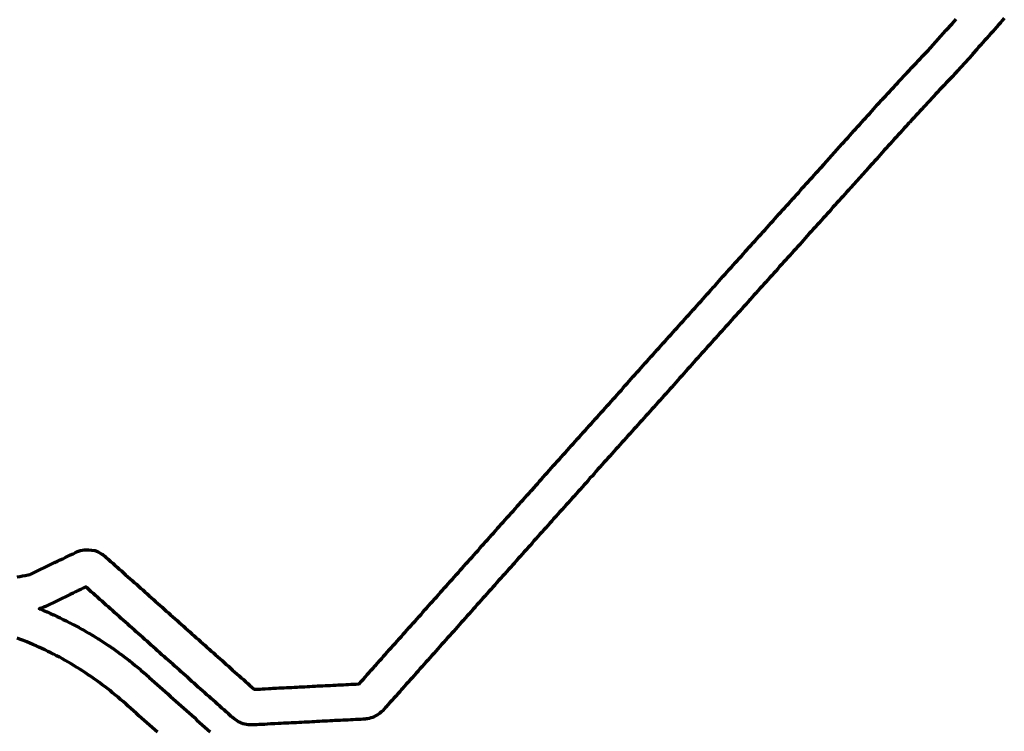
# Model space of a CAD drawing. Header units: metres. Extents: x 98902 to 136161, y 449037 to 499677.
# Tile 23 of 200: x 104907 to 106571, y 482111 to 483314. Entities that reach past the tile are written whole.
import ezdxf

# ---------------------------------------------------------------- set-up
doc = ezdxf.new("R2010")
doc.units = ezdxf.units.M
doc.layers.add('B-WE-OG-INFO_EIS VOORZORGSMAATREGEL-GV', color=7, linetype='Continuous', lineweight=70, true_color=0xfa194b)

msp = doc.modelspace()

# ---------------------------------------------------------------- linework, layer by layer
at = {"layer": 'B-WE-OG-INFO_EIS VOORZORGSMAATREGEL-GV', "flags": 128}
for points in [[(104903.2, 482372.2), (104907.7, 482372.9), (104912.1, 482373.6), (104916.7, 482374.5), (104921.5, 482375.4), (104921.5, 482375.4), (104924.3, 482375.9), (104924.9, 482376.1), (104966.4, 482396.2), (104971.3, 482398.6), (104975.7, 482400.7), (104975.7, 482400.7), (104980.1, 482402.8), (104984.4, 482404.9), (104988.8, 482407), (104993.1, 482409.1), (104993.1, 482409.1), (104997.5, 482411.2), (105001.9, 482413.3), (105001.9, 482413.3), (105004.9, 482414.8), (105010.4, 482416.8), (105016.2, 482417.7), (105017.7, 482417.8), (105018.2, 482417.8), (105018.6, 482417.9), (105023.4, 482418), (105028.7, 482417.1), (105034.1, 482416.4), (105038.7, 482414.8), (105046.3, 482410.5), (105047.6, 482409.8), (105051.8, 482406.5), (105052.3, 482405.9), (105053, 482405.5), (105057, 482401.8), (105061.1, 482398.2), (105064.7, 482395), (105068.3, 482391.8), (105072, 482388.5), (105072, 482388.5), (105075.6, 482385.3), (105079.2, 482382.1), (105082.8, 482378.9), (105086.4, 482375.7), (105090, 482372.4), (105093.7, 482369.2), (105097.3, 482366), (105100.9, 482362.8), (105104.5, 482359.5), (105108.1, 482356.3), (105108.1, 482356.3), (105111.7, 482353.1), (105115.4, 482349.9), (105119, 482346.7), (105122.6, 482343.4), (105126.2, 482340.2), (105129.8, 482337), (105133.4, 482333.8), (105137.1, 482330.5), (105140.7, 482327.3), (105140.7, 482327.3), (105144.3, 482324.1), (105147.9, 482320.9), (105151.5, 482317.7), (105151.5, 482317.7), (105155.1, 482314.4), (105158.8, 482311.2), (105162.4, 482308), (105166, 482304.8), (105166, 482304.8), (105169.6, 482301.5), (105173.2, 482298.3), (105176.8, 482295.1), (105176.8, 482295.1), (105180.4, 482291.9), (105184.1, 482288.7), (105184.1, 482288.7), (105187.7, 482285.4), (105191.3, 482282.2), (105191.3, 482282.2), (105194.9, 482279), (105194.9, 482279), (105198.5, 482275.8), (105202.1, 482272.6), (105202.1, 482272.6), (105205.8, 482269.3), (105209.4, 482266.1), (105209.4, 482266.1), (105213, 482262.9), (105216.6, 482259.7), (105220.2, 482256.4), (105220.2, 482256.4), (105223.8, 482253.2), (105227.5, 482250), (105231.1, 482246.8), (105234.7, 482243.6), (105238.3, 482240.3), (105241.9, 482237.1), (105245.5, 482233.9), (105245.5, 482233.9), (105249.2, 482230.7), (105252.8, 482227.4), (105256.4, 482224.2), (105260, 482221), (105263.6, 482217.8), (105267.2, 482214.6), (105270.9, 482211.3), (105274.5, 482208.1), (105278.1, 482204.9), (105278.1, 482204.9), (105281.7, 482201.7), (105285.3, 482198.4), (105288.9, 482195.2), (105288.9, 482195.2), (105292.6, 482192), (105296.2, 482188.8), (105299.8, 482185.6), (105303.4, 482182.3), (105303.4, 482182.3), (105303.4, 482182.3), (105303.6, 482182.1), (105304.8, 482182.2), (105309.1, 482182.4), (105313.5, 482182.6), (105317.8, 482182.9), (105322.2, 482183.1), (105322.2, 482183.1), (105328, 482183.4), (105331.6, 482183.6), (105335.1, 482183.8), (105335.1, 482183.8), (105335.1, 482183.8), (105341.2, 482184.1), (105341.2, 482184.1), (105341.2, 482184.1), (105345.5, 482184.3), (105345.5, 482184.3), (105345.5, 482184.3), (105349.9, 482184.5), (105354.2, 482184.7), (105354.2, 482184.7), (105358.6, 482185), (105358.6, 482185), (105358.6, 482185), (105362.9, 482185.2), (105367.3, 482185.4), (105367.3, 482185.4), (105371.6, 482185.6), (105376, 482185.9), (105376, 482185.9), (105380.3, 482186.1), (105380.3, 482186.1), (105380.3, 482186.1), (105384.7, 482186.3), (105389.1, 482186.5), (105389.1, 482186.5), (105393.4, 482186.8), (105397.8, 482187), (105397.8, 482187), (105402.1, 482187.2), (105402.1, 482187.2), (105402.1, 482187.2), (105406.5, 482187.4), (105410.8, 482187.7), (105410.8, 482187.7), (105415.2, 482187.9), (105419.5, 482188.1), (105419.5, 482188.1), (105423.9, 482188.3), (105423.9, 482188.3), (105423.9, 482188.3), (105428.2, 482188.6), (105432.6, 482188.8), (105432.6, 482188.8), (105436.9, 482189), (105441.3, 482189.2), (105445.6, 482189.5), (105445.6, 482189.5), (105450, 482189.7), (105454.4, 482189.9), (105454.4, 482189.9), (105458.7, 482190.1), (105463.1, 482190.4), (105467.4, 482190.6), (105467.4, 482190.6), (105471.8, 482190.8), (105476.1, 482191), (105476.1, 482191), (105480.5, 482191.3), (105480.8, 482191.3), (105480.8, 482191.3), (105480.9, 482191.4), (105481.3, 482191.7), (105481.5, 482192.1), (105484.8, 482195.8), (105484.8, 482195.8), (105488.1, 482199.5), (105488.1, 482199.5), (105491.4, 482203.2), (105494.7, 482206.9), (105498, 482210.6), (105501.3, 482214.3), (105501.3, 482214.3), (105504.6, 482218), (105504.6, 482218), (105507.9, 482221.7), (105507.9, 482221.7), (105509, 482223), (105512.4, 482226.7), (105512.4, 482226.7), (105512.4, 482226.7), (105515.7, 482230.5), (105519, 482234.2), (105522.3, 482237.9), (105522.3, 482237.9), (105525.6, 482241.6), (105525.7, 482241.6), (105529, 482245.4), (105529, 482245.4), (105532.3, 482249.1), (105532.3, 482249.1), (105535.6, 482252.8), (105538.9, 482256.5), (105542.2, 482260.3), (105542.2, 482260.3), (105542.2, 482260.3), (105545.6, 482264), (105548.9, 482267.7), (105548.9, 482267.7), (105552.2, 482271.5), (105555.5, 482275.2), (105558.9, 482278.9), (105558.9, 482278.9), (105562.2, 482282.6), (105565.5, 482286.4), (105565.5, 482286.4), (105568.8, 482290.1), (105572.1, 482293.8), (105572.1, 482293.8), (105575.5, 482297.5), (105578.8, 482301.3), (105578.8, 482301.3), (105582.1, 482305), (105582.1, 482305), (105585.4, 482308.7), (105585.4, 482308.7), (105588.7, 482312.4), (105588.7, 482312.5), (105592.1, 482316.2), (105592.1, 482316.2), (105595.4, 482319.9), (105598.7, 482323.6), (105602, 482327.4), (105602, 482327.4), (105605.3, 482331.1), (105608.7, 482334.8), (105612, 482338.5), (105615.3, 482342.3), (105618.6, 482346), (105621.9, 482349.7), (105621.9, 482349.7), (105621.9, 482349.7), (105625.3, 482353.4), (105628.6, 482357.2), (105631.9, 482360.9), (105631.9, 482360.9), (105635.2, 482364.6), (105638.5, 482368.4), (105641.9, 482372.1), (105645.2, 482375.8), (105645.2, 482375.8), (105648.5, 482379.5), (105651.8, 482383.3), (105655.1, 482387), (105658.5, 482390.7), (105661.8, 482394.4), (105665.1, 482398.2), (105668.4, 482401.9), (105671.7, 482405.6), (105675.1, 482409.3), (105678.4, 482413.1), (105678.4, 482413.1), (105681.7, 482416.8), (105681.7, 482416.8), (105685, 482420.5), (105688.3, 482424.3), (105688.4, 482424.3), (105691.7, 482428), (105691.7, 482428), (105695, 482431.7), (105698.3, 482435.4), (105698.3, 482435.4), (105701.6, 482439.2), (105704.9, 482442.9), (105708.3, 482446.6), (105708.3, 482446.6), (105711.6, 482450.3), (105714.9, 482454.1), (105714.9, 482454.1), (105718.2, 482457.8), (105721.5, 482461.5), (105721.6, 482461.5), (105724.9, 482465.2), (105724.9, 482465.2), (105728.2, 482469), (105728.2, 482469), (105731.5, 482472.7), (105731.5, 482472.7), (105734.8, 482476.4), (105734.8, 482476.4), (105738.2, 482480.2), (105741.5, 482483.9), (105744.8, 482487.6), (105748.1, 482491.3), (105751.4, 482495.1), (105754.8, 482498.8), (105758.1, 482502.5), (105758.1, 482502.5), (105761.4, 482506.2), (105761.4, 482506.2), (105761.4, 482506.2), (105764.7, 482510), (105764.7, 482510), (105768, 482513.7), (105768, 482513.7), (105771.4, 482517.4), (105771.4, 482517.4), (105774.7, 482521.1), (105774.7, 482521.2), (105778, 482524.9), (105778, 482524.9), (105778, 482524.9), (105779.1, 482526.1), (105779.1, 482526.1), (105779.1, 482526.1), (105782.5, 482529.9), (105785.8, 482533.6), (105789.2, 482537.4), (105792.6, 482541.2), (105792.6, 482541.2), (105795.9, 482544.9), (105795.9, 482544.9), (105799.3, 482548.7), (105799.3, 482548.7), (105802.7, 482552.4), (105806, 482556.2), (105809.4, 482560), (105809.4, 482560), (105812.8, 482563.7), (105812.8, 482563.7), (105816.1, 482567.5), (105816.1, 482567.5), (105819.5, 482571.2), (105819.5, 482571.2), (105822.9, 482575), (105826.2, 482578.8), (105826.3, 482578.8), (105829.6, 482582.5), (105833, 482586.3), (105833, 482586.3), (105836.3, 482590), (105836.3, 482590), (105839.7, 482593.8), (105839.7, 482593.8), (105843.1, 482597.6), (105843.1, 482597.6), (105846.4, 482601.3), (105849.8, 482605.1), (105849.8, 482605.1), (105853.2, 482608.8), (105856.5, 482612.6), (105856.5, 482612.6), (105859.9, 482616.4), (105859.9, 482616.4), (105863.3, 482620.1), (105866.6, 482623.9), (105866.6, 482623.9), (105870, 482627.6), (105873.4, 482631.4), (105873.4, 482631.4), (105876.7, 482635.2), (105880.1, 482638.9), (105880.1, 482638.9), (105883.5, 482642.7), (105886.8, 482646.4), (105890.2, 482650.2), (105890.2, 482650.2), (105893.6, 482654), (105896.9, 482657.7), (105900.3, 482661.5), (105900.3, 482661.5), (105903.7, 482665.2), (105903.7, 482665.2), (105907, 482669), (105907, 482669), (105910.4, 482672.8), (105913.8, 482676.5), (105913.8, 482676.5), (105917.1, 482680.3), (105920.5, 482684), (105923.9, 482687.8), (105923.9, 482687.8), (105927.2, 482691.6), (105927.2, 482691.6), (105927.2, 482691.6), (105930.6, 482695.3), (105930.6, 482695.3), (105934, 482699.1), (105937.3, 482702.8), (105940.7, 482706.6), (105944.1, 482710.4), (105944.1, 482710.4), (105947.4, 482714.1), (105947.4, 482714.1), (105950.8, 482717.9), (105954.2, 482721.6), (105954.2, 482721.6), (105957.5, 482725.4), (105960.9, 482729.2), (105964.3, 482732.9), (105964.3, 482732.9), (105967.6, 482736.7), (105967.6, 482736.7), (105971, 482740.4), (105971, 482740.4), (105974.4, 482744.2), (105977.7, 482748), (105981.1, 482751.7), (105984.5, 482755.5), (105987.8, 482759.2), (105987.8, 482759.2), (105991.2, 482763), (105991.2, 482763), (105994.6, 482766.8), (105997.9, 482770.5), (106001.3, 482774.3), (106004.7, 482778), (106004.7, 482778), (106008, 482781.8), (106008, 482781.8), (106011.4, 482785.6), (106014.8, 482789.3), (106018.1, 482793.1), (106021.5, 482796.8), (106024.9, 482800.6), (106028.2, 482804.4), (106028.2, 482804.4), (106031.6, 482808.1), (106031.6, 482808.1), (106035, 482811.9), (106038.3, 482815.6), (106041.7, 482819.4), (106041.7, 482819.4), (106041.7, 482819.4), (106045.1, 482823.2), (106045.1, 482823.2), (106048.4, 482826.9), (106051.8, 482830.7), (106055.2, 482834.4), (106058.5, 482838.2), (106061.9, 482842), (106061.9, 482842), (106065.3, 482845.7), (106065.3, 482845.7), (106065.3, 482845.7), (106068.6, 482849.5), (106072, 482853.2), (106072, 482853.2), (106075.4, 482857), (106075.4, 482857), (106078.7, 482860.8), (106082.1, 482864.5), (106085.5, 482868.3), (106085.5, 482868.3), (106088.8, 482872), (106088.8, 482872), (106092.2, 482875.8), (106092.2, 482875.8), (106092.2, 482875.8), (106095.6, 482879.6), (106095.6, 482879.6), (106095.6, 482879.6), (106096.6, 482880.7), (106096.6, 482880.7), (106096.6, 482880.7), (106100, 482884.4), (106100, 482884.4), (106103.3, 482888.1), (106106.6, 482891.9), (106110, 482895.6), (106110, 482895.6), (106113.3, 482899.3), (106113.3, 482899.3), (106116.6, 482903), (106116.7, 482903), (106120, 482906.7), (106120, 482906.7), (106123.3, 482910.4), (106126.7, 482914.1), (106130, 482917.8), (106133.3, 482921.6), (106136.7, 482925.3), (106136.7, 482925.3), (106140, 482929), (106143.4, 482932.7), (106146.7, 482936.4), (106146.7, 482936.4), (106146.7, 482936.4), (106150, 482940.1), (106153.4, 482943.8), (106156.7, 482947.5), (106156.7, 482947.5), (106160, 482951.2), (106163.4, 482955), (106166.7, 482958.7), (106166.7, 482958.7), (106170.1, 482962.4), (106173.4, 482966.1), (106176.7, 482969.8), (106176.7, 482969.8), (106180.1, 482973.5), (106183.4, 482977.2), (106183.4, 482977.2), (106186.7, 482980.9), (106186.7, 482980.9), (106186.7, 482980.9), (106190.1, 482984.7), (106193.4, 482988.4), (106196.8, 482992.1), (106200.1, 482995.8), (106203.4, 482999.5), (106203.4, 482999.5), (106206.8, 483003.2), (106206.8, 483003.2), (106210.1, 483006.9), (106213.4, 483010.6), (106213.5, 483010.6), (106216.8, 483014.3), (106220.1, 483018.1), (106220.1, 483018.1), (106223.5, 483021.8), (106223.5, 483021.8), (106226.8, 483025.5), (106230.1, 483029.2), (106233.5, 483032.9), (106233.5, 483032.9), (106236.8, 483036.6), (106240.2, 483040.3), (106243.5, 483044), (106243.5, 483044), (106246.8, 483047.7), (106250.2, 483051.5), (106253.5, 483055.2), (106253.5, 483055.2), (106253.5, 483055.2), (106256.8, 483058.9), (106256.8, 483058.9), (106260.2, 483062.6), (106260.2, 483062.6), (106263.5, 483066.3), (106263.5, 483066.3), (106263.9, 483066.6), (106264.1, 483066.9), (106266.5, 483069.6), (106297.2, 483103.7), (106297.2, 483103.7), (106299.6, 483106.4), (106299.6, 483106.4), (106299.6, 483106.4), (106299.6, 483106.4), (106299.6, 483106.4), (106299.9, 483106.6), (106300.1, 483107), (106303.4, 483110.7), (106306.8, 483114.4), (106306.8, 483114.4), (106310.1, 483118.1), (106310.1, 483118.1), (106313.5, 483121.8), (106313.5, 483121.8), (106316.8, 483125.5), (106320.1, 483129.3), (106323.5, 483133), (106326.8, 483136.7), (106330.1, 483140.4), (106333.5, 483144.1), (106333.5, 483144.1), (106336.8, 483147.8), (106340.2, 483151.5), (106343.5, 483155.2), (106343.5, 483155.2), (106343.5, 483155.2), (106346.8, 483158.9), (106346.8, 483158.9), (106350.2, 483162.7), (106353.5, 483166.4), (106353.5, 483166.4), (106356.8, 483170.1), (106360.2, 483173.8), (106360.2, 483173.8), (106363.5, 483177.5), (106363.6, 483177.6), (106363.7, 483177.7), (106364.9, 483179), (106365, 483179.1), (106365.1, 483179.3), (106365.6, 483179.6), (106365.8, 483180), (106367.1, 483181.4), (106367.1, 483181.4), (106370.5, 483185), (106373.9, 483188.7), (106373.9, 483188.7), (106377.3, 483192.4), (106377.3, 483192.4), (106380.7, 483196), (106380.7, 483196), (106384.1, 483199.7), (106384.1, 483199.7), (106387.5, 483203.3), (106387.5, 483203.3), (106390.9, 483207), (106390.9, 483207), (106390.9, 483207), (106391.3, 483207.3), (106391.6, 483207.7), (106406.6, 483223.9), (106406.6, 483223.9), (106407, 483224.2), (106407.3, 483224.6), (106410.7, 483228.3), (106410.7, 483228.3), (106414.1, 483232), (106414.1, 483232), (106414.1, 483232), (106417.5, 483235.6), (106417.6, 483235.7), (106417.6, 483235.8), (106418.9, 483237.1), (106419, 483237.1), (106419, 483237.2), (106422.5, 483240.8), (106422.5, 483240.8), (106425.9, 483244.5), (106429.4, 483248.1), (106432.8, 483251.7), (106432.8, 483251.7), (106436.3, 483255.3), (106439.6, 483258.8), (106442.8, 483262.1), (106445.8, 483265.6), (106445.9, 483265.6), (106446.3, 483265.9), (106446.5, 483266.3), (106472.2, 483295.1), (106472.2, 483295.1), (106472.7, 483295.4), (106472.9, 483295.8), (106476.1, 483299.4), (106477.2, 483300.6), (106477.5, 483300.9), (106477.8, 483301.4), (106479, 483302.8), (106479.2, 483302.9), (106479.2, 483303), (106482.6, 483306.8), (106485.9, 483310.5), (106489.3, 483314.3)], [(106570.9, 483315.9), (106567.5, 483312.1), (106567.5, 483312.1), (106564.2, 483308.4), (106564.2, 483308.4), (106560.9, 483304.6), (106557.5, 483300.9), (106554.2, 483297.1), (106550.8, 483293.3), (106550.8, 483293.3), (106547.5, 483289.6), (106547.5, 483289.6), (106544.2, 483285.8), (106544.2, 483285.8), (106540.8, 483282), (106540.8, 483282), (106537.5, 483278.3), (106534.1, 483274.5), (106530.8, 483270.7), (106527.5, 483267), (106524.2, 483263.3), (106523.1, 483262), (106522.7, 483261.7), (106522.4, 483261.2), (106521.2, 483259.8), (106521.1, 483259.7), (106520.9, 483259.5), (106517.6, 483255.8), (106517.6, 483255.8), (106517.2, 483255.5), (106516.9, 483255), (106491.2, 483226.3), (106490.8, 483226), (106490.5, 483225.6), (106487.2, 483221.8), (106486.9, 483221.6), (106486.7, 483221.3), (106483.3, 483217.6), (106483.2, 483217.6), (106483.1, 483217.5), (106479.7, 483213.9), (106479.7, 483213.9), (106476.2, 483210.2), (106476.2, 483210.2), (106476.2, 483210.2), (106472.8, 483206.6), (106472.8, 483206.6), (106469.3, 483203), (106469.3, 483203), (106465.9, 483199.4), (106462.5, 483195.9), (106461.5, 483194.8), (106458.1, 483191.1), (106458.1, 483191.1), (106454.7, 483187.5), (106454.7, 483187.5), (106451.3, 483183.8), (106451.3, 483183.8), (106451.3, 483183.8), (106451.2, 483183.8), (106451.2, 483183.8), (106450.8, 483183.5), (106450.6, 483183.1), (106435.5, 483166.9), (106435.5, 483166.9), (106435.1, 483166.6), (106434.8, 483166.1), (106431.4, 483162.5), (106428, 483158.8), (106424.6, 483155.2), (106421.2, 483151.5), (106421.2, 483151.5), (106417.8, 483147.8), (106417.8, 483147.8), (106414.4, 483144.2), (106411, 483140.5), (106411, 483140.5), (106411, 483140.5), (106409.8, 483139.2), (106409.7, 483139.1), (106409.4, 483138.9), (106409.3, 483138.6), (106408, 483137.2), (106408, 483137.2), (106404.8, 483133.7), (106404.8, 483133.7), (106404.8, 483133.7), (106401.5, 483130), (106398.1, 483126.3), (106398.1, 483126.3), (106394.8, 483122.5), (106394.8, 483122.5), (106391.4, 483118.8), (106391.4, 483118.8), (106388.1, 483115.1), (106384.8, 483111.4), (106381.4, 483107.7), (106381.4, 483107.7), (106378.1, 483104), (106374.8, 483100.3), (106371.4, 483096.6), (106371.4, 483096.6), (106368.1, 483092.8), (106364.7, 483089.1), (106361.4, 483085.4), (106361.4, 483085.4), (106358.1, 483081.7), (106358.1, 483081.7), (106354.7, 483078), (106354.7, 483078), (106351.4, 483074.3), (106351.4, 483074.3), (106348.1, 483070.6), (106344.7, 483066.9), (106344.7, 483066.9), (106344.7, 483066.9), (106344.7, 483066.9), (106344.7, 483066.8), (106344.4, 483066.6), (106344.2, 483066.3), (106341.8, 483063.6), (106341.8, 483063.6), (106311.1, 483029.5), (106308.7, 483026.8), (106308.7, 483026.8), (106308.7, 483026.8), (106308.7, 483026.8), (106308.6, 483026.8), (106308.3, 483026.5), (106308.1, 483026.2), (106304.8, 483022.5), (106304.8, 483022.5), (106301.5, 483018.8), (106301.5, 483018.8), (106298.1, 483015), (106298.1, 483015), (106294.8, 483011.3), (106291.4, 483007.6), (106288.1, 483003.9), (106288.1, 483003.9), (106284.8, 483000.2), (106281.4, 482996.5), (106278.1, 482992.8), (106274.8, 482989.1), (106271.4, 482985.4), (106271.4, 482985.4), (106268.1, 482981.6), (106268.1, 482981.6), (106264.7, 482977.9), (106261.4, 482974.2), (106261.4, 482974.2), (106258.1, 482970.5), (106254.7, 482966.8), (106251.4, 482963.1), (106251.4, 482963.1), (106248.1, 482959.4), (106244.7, 482955.7), (106241.4, 482952), (106241.4, 482952), (106238, 482948.2), (106234.7, 482944.5), (106234.7, 482944.5), (106231.4, 482940.8), (106231.4, 482940.8), (106228, 482937.1), (106224.7, 482933.4), (106221.3, 482929.7), (106221.3, 482929.7), (106218, 482926), (106214.7, 482922.3), (106211.3, 482918.5), (106208, 482914.8), (106204.7, 482911.1), (106204.7, 482911.1), (106201.3, 482907.4), (106201.3, 482907.4), (106198, 482903.7), (106194.6, 482900), (106191.3, 482896.3), (106188, 482892.6), (106184.6, 482888.9), (106184.6, 482888.9), (106181.3, 482885.1), (106178, 482881.4), (106174.6, 482877.7), (106174.6, 482877.7), (106171.3, 482874), (106167.9, 482870.3), (106164.6, 482866.6), (106164.6, 482866.6), (106161.3, 482862.9), (106161.3, 482862.9), (106157.9, 482859.2), (106154.6, 482855.5), (106154.6, 482855.4), (106151.3, 482851.7), (106147.9, 482848), (106144.6, 482844.3), (106144.6, 482844.3), (106141.3, 482840.6), (106141.3, 482840.6), (106140.3, 482839.5), (106140.3, 482839.5), (106136.9, 482835.8), (106133.5, 482832), (106133.5, 482832), (106130.2, 482828.3), (106130.2, 482828.2), (106126.8, 482824.5), (106126.8, 482824.5), (106123.4, 482820.7), (106120.1, 482817), (106116.7, 482813.2), (106113.3, 482809.5), (106110, 482805.7), (106110, 482805.7), (106106.6, 482801.9), (106106.6, 482801.9), (106103.2, 482798.2), (106103.2, 482798.2), (106099.9, 482794.4), (106096.5, 482790.7), (106093.1, 482786.9), (106093.1, 482786.9), (106089.8, 482783.1), (106089.8, 482783.1), (106086.4, 482779.4), (106086.4, 482779.4), (106083, 482775.6), (106079.7, 482771.9), (106076.3, 482768.1), (106072.9, 482764.3), (106069.6, 482760.6), (106069.6, 482760.6), (106066.2, 482756.8), (106062.8, 482753.1), (106059.5, 482749.3), (106056.1, 482745.5), (106052.7, 482741.8), (106052.7, 482741.8), (106049.4, 482738), (106046, 482734.3), (106046, 482734.3), (106042.6, 482730.5), (106039.3, 482726.7), (106035.9, 482723), (106032.5, 482719.2), (106029.2, 482715.5), (106029.2, 482715.5), (106025.8, 482711.7), (106025.8, 482711.7), (106022.4, 482707.9), (106019.1, 482704.2), (106015.7, 482700.4), (106015.7, 482700.4), (106012.3, 482696.7), (106012.3, 482696.7), (106009, 482692.9), (106005.6, 482689.1), (106002.2, 482685.4), (106002.2, 482685.4), (105998.9, 482681.6), (105995.5, 482677.9), (105995.5, 482677.9), (105992.1, 482674.1), (105992.1, 482674.1), (105992.1, 482674.1), (105988.8, 482670.3), (105988.8, 482670.3), (105985.4, 482666.6), (105982, 482662.8), (105978.7, 482659.1), (105975.3, 482655.3), (105971.9, 482651.5), (105971.9, 482651.5), (105968.6, 482647.8), (105968.6, 482647.8), (105965.2, 482644), (105961.8, 482640.3), (105961.8, 482640.3), (105958.5, 482636.5), (105958.5, 482636.5), (105955.1, 482632.7), (105955.1, 482632.7), (105951.7, 482629), (105948.4, 482625.2), (105948.4, 482625.2), (105945, 482621.5), (105945, 482621.5), (105941.6, 482617.7), (105941.6, 482617.7), (105938.3, 482613.9), (105938.3, 482613.9), (105934.9, 482610.2), (105931.5, 482606.4), (105931.5, 482606.4), (105928.2, 482602.7), (105924.8, 482598.9), (105924.8, 482598.9), (105921.4, 482595.1), (105921.4, 482595.1), (105918.1, 482591.4), (105918.1, 482591.4), (105914.7, 482587.6), (105914.7, 482587.6), (105911.3, 482583.9), (105908, 482580.1), (105904.6, 482576.3), (105904.6, 482576.3), (105901.2, 482572.6), (105901.2, 482572.6), (105901.2, 482572.6), (105897.9, 482568.8), (105897.9, 482568.8), (105894.5, 482565.1), (105894.5, 482565.1), (105891.1, 482561.3), (105887.8, 482557.5), (105884.4, 482553.8), (105881, 482550), (105881, 482550), (105877.7, 482546.3), (105877.7, 482546.3), (105877.7, 482546.3), (105874.3, 482542.5), (105870.9, 482538.7), (105867.6, 482535), (105867.6, 482535), (105864.2, 482531.2), (105860.8, 482527.5), (105857.5, 482523.7), (105857.5, 482523.7), (105854.1, 482519.9), (105854.1, 482519.9), (105854.1, 482519.9), (105850.7, 482516.2), (105847.4, 482512.4), (105844, 482508.7), (105840.6, 482504.9), (105837.3, 482501.1), (105833.9, 482497.4), (105833.9, 482497.4), (105830.5, 482493.6), (105827.2, 482489.9), (105827.2, 482489.9), (105823.8, 482486.1), (105823.8, 482486.1), (105822.8, 482484.9), (105822.8, 482484.9), (105819.5, 482481.2), (105819.5, 482481.2), (105816.2, 482477.5), (105816.2, 482477.5), (105812.8, 482473.8), (105812.8, 482473.8), (105809.5, 482470.1), (105809.5, 482470.1), (105806.2, 482466.3), (105806.2, 482466.3), (105802.9, 482462.6), (105802.9, 482462.6), (105799.6, 482458.9), (105799.6, 482458.9), (105796.2, 482455.1), (105792.9, 482451.4), (105789.6, 482447.7), (105786.3, 482444), (105786.3, 482444), (105783, 482440.2), (105779.6, 482436.5), (105776.3, 482432.8), (105773, 482429.1), (105773, 482429.1), (105769.7, 482425.3), (105769.7, 482425.3), (105769.7, 482425.3), (105766.4, 482421.6), (105763, 482417.9), (105759.7, 482414.2), (105759.7, 482414.2), (105756.4, 482410.4), (105756.4, 482410.4), (105756.4, 482410.4), (105753.1, 482406.7), (105753.1, 482406.7), (105749.7, 482403), (105746.4, 482399.2), (105746.4, 482399.2), (105743.1, 482395.5), (105743.1, 482395.5), (105739.8, 482391.8), (105736.5, 482388.1), (105733.1, 482384.3), (105729.8, 482380.6), (105726.5, 482376.9), (105726.5, 482376.9), (105723.2, 482373.2), (105723.2, 482373.2), (105719.9, 482369.4), (105719.9, 482369.4), (105716.5, 482365.7), (105713.2, 482362), (105713.2, 482362), (105709.9, 482358.3), (105706.6, 482354.5), (105703.3, 482350.8), (105703.3, 482350.8), (105699.9, 482347.1), (105696.6, 482343.3), (105693.3, 482339.6), (105690, 482335.9), (105686.7, 482332.2), (105686.7, 482332.2), (105683.3, 482328.4), (105680, 482324.7), (105676.7, 482321), (105673.4, 482317.3), (105670.1, 482313.5), (105666.7, 482309.8), (105666.7, 482309.8), (105663.4, 482306.1), (105660.1, 482302.4), (105660.1, 482302.3), (105656.8, 482298.6), (105653.5, 482294.9), (105650.1, 482291.2), (105646.8, 482287.4), (105646.8, 482287.4), (105643.5, 482283.7), (105640.2, 482280), (105636.9, 482276.3), (105636.9, 482276.3), (105633.5, 482272.5), (105633.5, 482272.5), (105630.2, 482268.8), (105630.2, 482268.8), (105630.2, 482268.8), (105626.9, 482265.1), (105623.6, 482261.4), (105623.6, 482261.4), (105620.3, 482257.6), (105616.9, 482253.9), (105616.9, 482253.9), (105613.6, 482250.2), (105610.3, 482246.4), (105610.3, 482246.4), (105607, 482242.7), (105603.7, 482239), (105600.3, 482235.3), (105597, 482231.5), (105593.7, 482227.8), (105593.7, 482227.8), (105590.4, 482224.1), (105590.4, 482224.1), (105587.1, 482220.4), (105587.1, 482220.4), (105583.7, 482216.6), (105583.7, 482216.6), (105580.4, 482212.9), (105580.4, 482212.9), (105580.4, 482212.9), (105577.1, 482209.2), (105573.8, 482205.5), (105573.8, 482205.5), (105570.4, 482201.7), (105570.4, 482201.7), (105570.4, 482201.7), (105567.1, 482198), (105567.1, 482198), (105563.8, 482194.3), (105560.5, 482190.5), (105557.2, 482186.8), (105557.2, 482186.8), (105553.8, 482183.1), (105552.7, 482181.8), (105552.7, 482181.8), (105549.4, 482178.1), (105549.4, 482178.1), (105546.1, 482174.4), (105542.8, 482170.7), (105539.5, 482167), (105536.2, 482163.3), (105536.2, 482163.3), (105532.9, 482159.6), (105532.9, 482159.6), (105529.6, 482155.9), (105529.6, 482155.9), (105526.3, 482152.2), (105525.9, 482151.8), (105525.6, 482151.4), (105520.7, 482145.8), (105518.3, 482144.1), (105515.5, 482141.3), (105512, 482138.8), (105508.8, 482137.4), (105508.7, 482137.3), (105508.6, 482137.2), (105508.6, 482137.2), (105506, 482135.5), (105503.3, 482134.4), (105501.3, 482134), (105501.3, 482134), (105501.3, 482134), (105500.5, 482133.9), (105497.8, 482132.8), (105495, 482132.2), (105492.9, 482132.2), (105490.8, 482131.7), (105487.9, 482131.6), (105483.6, 482131.3), (105479.2, 482131.1), (105479.2, 482131.1), (105479.2, 482131.1), (105474.9, 482130.9), (105474.9, 482130.9), (105470.5, 482130.7), (105466.2, 482130.4), (105461.8, 482130.2), (105457.5, 482130), (105457.5, 482130), (105457.5, 482130), (105453.1, 482129.8), (105453.1, 482129.8), (105448.7, 482129.5), (105444.4, 482129.3), (105440, 482129.1), (105435.7, 482128.9), (105435.7, 482128.9), (105435.7, 482128.9), (105431.3, 482128.6), (105427, 482128.4), (105422.6, 482128.2), (105422.6, 482128.2), (105422.6, 482128.2), (105418.3, 482128), (105413.9, 482127.7), (105413.9, 482127.7), (105413.9, 482127.7), (105409.6, 482127.5), (105405.2, 482127.3), (105400.9, 482127.1), (105400.9, 482127.1), (105400.9, 482127.1), (105396.5, 482126.8), (105392.2, 482126.6), (105392.2, 482126.6), (105392.2, 482126.6), (105387.8, 482126.4), (105383.4, 482126.2), (105379.1, 482125.9), (105379.1, 482125.9), (105379.1, 482125.9), (105374.7, 482125.7), (105370.4, 482125.5), (105370.4, 482125.5), (105370.4, 482125.5), (105366, 482125.3), (105361.7, 482125), (105357.3, 482124.8), (105357.3, 482124.8), (105357.3, 482124.8), (105353, 482124.6), (105348.6, 482124.4), (105348.6, 482124.4), (105344.3, 482124.1), (105338.2, 482123.8), (105334.7, 482123.6), (105331.1, 482123.5), (105325.3, 482123.2), (105325.3, 482123.2), (105325.3, 482123.2), (105320.9, 482122.9), (105316.6, 482122.7), (105312.2, 482122.5), (105307.9, 482122.3), (105303.5, 482122), (105303.5, 482122), (105303.4, 482122), (105299.1, 482121.8), (105296.6, 482122.2), (105293.4, 482122.1), (105290.6, 482122.5), (105287.8, 482123.4), (105284.9, 482123.8), (105282.2, 482124.8), (105279.8, 482126.2), (105277.1, 482127.1), (105274.6, 482128.6), (105272.4, 482130.5), (105269.8, 482132), (105266.5, 482134.8), (105266.4, 482134.9), (105266.3, 482135), (105264.8, 482136.3), (105264.8, 482136.4), (105264.8, 482136.4), (105263.5, 482137.5), (105263.5, 482137.5), (105259.9, 482140.8), (105256.3, 482144), (105252.6, 482147.2), (105249, 482150.4), (105249, 482150.4), (105245.4, 482153.6), (105241.8, 482156.9), (105241.8, 482156.9), (105238.2, 482160.1), (105238.2, 482160.1), (105234.6, 482163.3), (105230.9, 482166.5), (105230.9, 482166.5), (105227.3, 482169.8), (105223.7, 482173), (105223.7, 482173), (105220.1, 482176.2), (105216.5, 482179.4), (105212.9, 482182.6), (105212.9, 482182.6), (105209.2, 482185.9), (105205.6, 482189.1), (105202, 482192.3), (105198.4, 482195.5), (105198.4, 482195.5), (105194.8, 482198.8), (105191.2, 482202), (105187.5, 482205.2), (105183.9, 482208.4), (105180.3, 482211.6), (105176.7, 482214.9), (105173.1, 482218.1), (105169.5, 482221.3), (105165.9, 482224.5), (105162.2, 482227.8), (105162.2, 482227.8), (105158.6, 482231), (105155, 482234.2), (105151.4, 482237.4), (105151.4, 482237.4), (105147.8, 482240.6), (105144.2, 482243.9), (105140.5, 482247.1), (105136.9, 482250.3), (105133.3, 482253.5), (105129.7, 482256.8), (105126.1, 482260), (105122.5, 482263.2), (105118.8, 482266.4), (105118.8, 482266.4), (105115.2, 482269.6), (105111.6, 482272.9), (105108, 482276.1), (105108, 482276.1), (105104.4, 482279.3), (105100.8, 482282.5), (105100.8, 482282.5), (105097.1, 482285.7), (105093.5, 482289), (105093.5, 482289), (105093.5, 482289), (105089.9, 482292.2), (105086.3, 482295.4), (105082.7, 482298.6), (105082.7, 482298.6), (105079.1, 482301.9), (105075.4, 482305.1), (105075.4, 482305.1), (105071.8, 482308.3), (105068.2, 482311.5), (105068.2, 482311.5), (105064.6, 482314.7), (105061, 482318), (105057.4, 482321.2), (105053.7, 482324.4), (105050.1, 482327.6), (105050.1, 482327.6), (105046.5, 482330.9), (105042.9, 482334.1), (105039.3, 482337.3), (105035.7, 482340.5), (105032, 482343.7), (105028.4, 482347), (105024.8, 482350.2), (105024.8, 482350.2), (105021.2, 482353.4), (105019.3, 482355.1), (105019.3, 482355.1), (105019.3, 482355.1), (105014.9, 482353), (105010.5, 482350.9), (105006.2, 482348.8), (105001.8, 482346.7), (105001.8, 482346.7), (104997.5, 482344.6), (104997.5, 482344.6), (104992.6, 482342.2), (104950.9, 482322.1), (104950.9, 482322.1), (104949.3, 482321.3), (104947.5, 482320.8), (104945.9, 482319.9), (104941.6, 482318.4), (104940.5, 482318.3), (104941.9, 482317.8), (104947.4, 482315.5), (104947.7, 482315.3), (104947.9, 482315.3), (104953.5, 482312.9), (104953.6, 482312.9), (104953.7, 482312.8), (104959.2, 482310.4), (104959.2, 482310.4), (104959.3, 482310.4), (104964.4, 482308.1), (104964.8, 482307.9), (104965.2, 482307.7), (104970.7, 482305.2), (104970.7, 482305.1), (104975.7, 482302.7), (104975.7, 482302.7), (104981.1, 482300.1), (104986.2, 482297.7), (104986.6, 482297.5), (104987, 482297.3), (104992.3, 482294.6), (104992.4, 482294.5), (104992.6, 482294.4), (104997.6, 482291.8), (105002.5, 482289.2), (105002.5, 482289.2), (105007.8, 482286.4), (105008.1, 482286.2), (105008.3, 482286.1), (105013.6, 482283.2), (105013.8, 482283), (105014, 482282.9), (105019.2, 482279.9), (105019.2, 482279.9), (105024.4, 482277), (105024.6, 482276.8), (105024.8, 482276.7), (105030, 482273.7), (105030.1, 482273.5), (105030.3, 482273.5), (105035.4, 482270.3), (105035.4, 482270.3), (105035.5, 482270.3), (105040.6, 482267.1), (105040.9, 482266.9), (105041.2, 482266.7), (105046.2, 482263.5), (105046.2, 482263.5), (105051.2, 482260.2), (105051.3, 482260.2), (105051.4, 482260.1), (105056.4, 482256.8), (105056.5, 482256.7), (105056.6, 482256.7), (105057.9, 482255.8), (105058.1, 482255.6), (105058.4, 482255.5), (105063.3, 482252), (105063.4, 482252), (105063.5, 482251.9), (105068.1, 482248.7), (105068.1, 482248.7), (105072.9, 482245.2), (105077.8, 482241.7), (105078, 482241.5), (105078.3, 482241.4), (105082.8, 482238), (105083, 482237.8), (105083.2, 482237.7), (105087.6, 482234.3), (105087.6, 482234.3), (105092.4, 482230.6), (105092.5, 482230.5), (105092.7, 482230.4), (105097.4, 482226.7), (105097.6, 482226.4), (105097.9, 482226.3), (105102.6, 482222.5), (105107.2, 482218.7), (105107.2, 482218.7), (105111.8, 482214.8), (105112, 482214.6), (105112.3, 482214.5), (105116.8, 482210.6), (105116.9, 482210.4), (105117.1, 482210.4), (105121.6, 482206.4), (105121.6, 482206.4), (105121.7, 482206.3), (105126.2, 482202.4), (105126.2, 482202.3), (105126.3, 482202.2), (105130.8, 482198.2), (105135.3, 482194.2), (105139.8, 482190.2), (105139.8, 482190.2), (105144.2, 482186.2), (105144.2, 482186.2), (105148.7, 482182.2), (105153.2, 482178.2), (105157.7, 482174.2), (105157.7, 482174.2), (105162.2, 482170.2), (105162.2, 482170.2), (105162.2, 482170.2), (105166.6, 482166.2), (105171.1, 482162.2), (105171.1, 482162.2), (105175.6, 482158.2), (105180.1, 482154.2), (105184.6, 482150.2), (105189, 482146.2), (105193.5, 482142.2), (105193.5, 482142.2), (105198, 482138.2), (105198, 482138.2), (105198, 482138.2), (105202.5, 482134.2), (105206.9, 482130.2), (105211.4, 482126.2), (105211.4, 482126.2), (105215.9, 482122.2), (105220.4, 482118.2), (105220.4, 482118.2), (105220.4, 482118.2), (105224.9, 482114.2), (105229.3, 482110.2)], [(105140.1, 482109.5), (105135.6, 482113.5), (105131.1, 482117.5), (105131.1, 482117.5), (105126.7, 482121.5), (105122.2, 482125.5), (105122.2, 482125.5), (105117.7, 482129.5), (105113.2, 482133.5), (105108.8, 482137.5), (105104.3, 482141.5), (105104.3, 482141.5), (105099.8, 482145.5), (105099.8, 482145.5), (105095.3, 482149.5), (105090.8, 482153.5), (105086.5, 482157.4), (105082, 482161.3), (105082, 482161.3), (105077.7, 482165.1), (105073.5, 482168.7), (105069.1, 482172.3), (105064.4, 482176.2), (105060, 482179.8), (105055.7, 482183.2), (105051.1, 482186.7), (105051.1, 482186.7), (105046.9, 482189.9), (105042.8, 482193), (105038.1, 482196.3), (105033.2, 482199.8), (105033.2, 482199.8), (105028.8, 482203), (105024.2, 482206.2), (105023.3, 482206.7), (105018.5, 482209.9), (105013.5, 482213.2), (105008.8, 482216.2), (105004, 482219.2), (104999.1, 482222.2), (104994.3, 482225.1), (104989.3, 482228), (104984.3, 482230.8), (104979.5, 482233.5), (104974.4, 482236.2), (104974.4, 482236.2), (104969.5, 482238.8), (104969.5, 482238.8), (104964.7, 482241.3), (104959.9, 482243.8), (104955.2, 482246), (104949.8, 482248.6), (104944.8, 482251), (104939.8, 482253.4), (104935.1, 482255.5), (104935.1, 482255.5), (104929.8, 482257.8), (104924.6, 482260), (104919.3, 482262.2), (104914, 482264.3), (104908.9, 482266.3), (104903.4, 482268.3)]]:
    msp.add_lwpolyline(points, dxfattribs=at)

doc.saveas('drawing.dxf')
